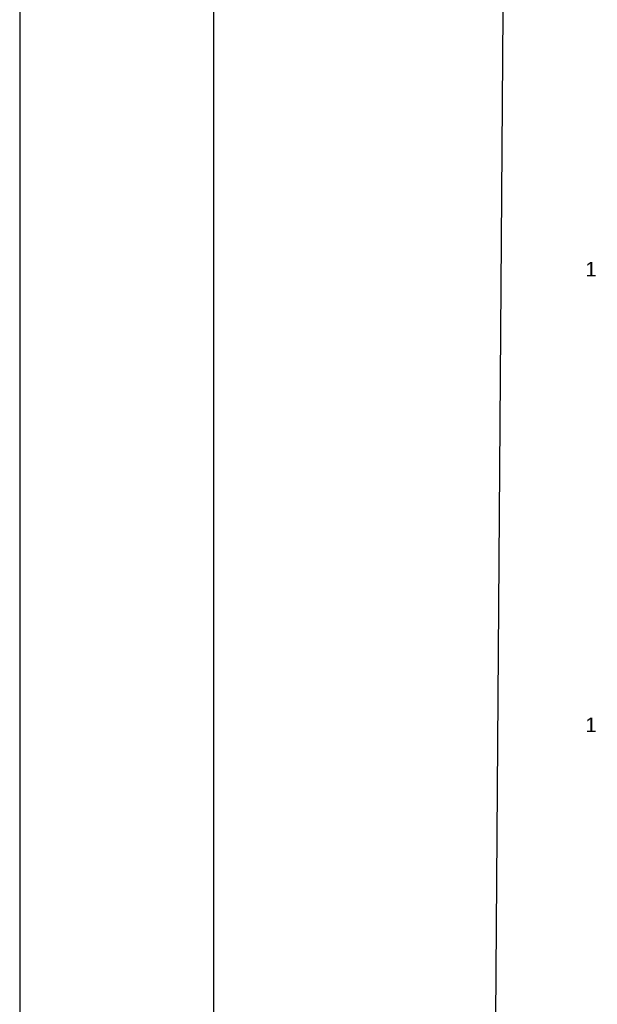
# Model space of a CAD drawing. Header units: millimetres. Extents: x -35 to 343, y 0 to 93.
# Tile 17 of 128: x -35 to -27, y 61 to 74. Entities that reach past the tile are written whole.
import ezdxf

# ---------------------------------------------------------------- set-up
doc = ezdxf.new("R2010")
doc.units = ezdxf.units.MM
doc.layers.add('EL-Textos pontos', color=2, linetype='Continuous', lineweight=20)
doc.styles.add('Arial', font='arial.ttf')

msp = doc.modelspace()

# ---------------------------------------------------------------- linework, layer by layer
at = {"color": 2}
msp.add_lwpolyline([(-34.8, 0), (84.1, 0), (84.1, 84.1), (-34.8, 84.1)], close=True, dxfattribs=at)
at = {"color": 6}
msp.add_lwpolyline([(-32.3, 1), (83.1, 1), (83.1, 83.1), (-32.3, 83.1)], close=True, dxfattribs=at)
at = {"color": 2, "linetype": 'Continuous'}
msp.add_lwpolyline([(-28.54202, 77.20339), (-29.02902, 10.53739), (51.55348, 9.83302)], dxfattribs=at)

# ---------------------------------------------------------------- texts
at = {"layer": 'EL-Textos pontos', "char_height": 0.18827, "width": 0.2259204, "attachment_point": 7, "line_spacing_factor": 0.798, "style": 'Arial'}
for insert in [(-27.50002, 70.83852), (-27.50002, 64.95852)]:
    msp.add_mtext('1', dxfattribs=dict(at, insert=insert))

doc.saveas('drawing.dxf')
